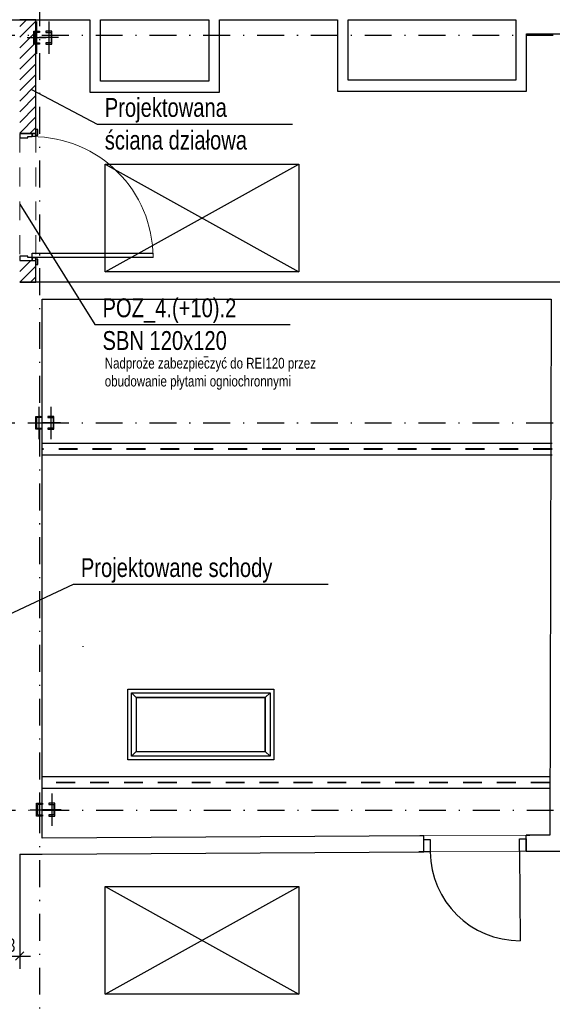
# Model space of a CAD drawing. Header units: millimetres. Extents: x 1769 to 5769, y -264 to 1871.
# Tile 4 of 10: x 2876 to 3371, y 448 to 1363. Entities that reach past the tile are written whole.
import ezdxf

# ---------------------------------------------------------------- set-up
doc = ezdxf.new("R2010")
doc.units = ezdxf.units.MM
doc.header["$LTSCALE"] = 50
for name, pattern in [('DO', [1, 0.5, -0.24, 0.02, -0.24]), ('DP', [0.63, 0.35, -0.28]), ('Przer. długie kreski', [0.0025, 0.0015, -0.001])]:
    doc.linetypes.add(name, pattern=pattern)
for name, color, linetype in [('A_opis', 7, 'Continuous'), ('A_ściany', 7, 'Continuous'), ('A_ściany proj', 7, 'Continuous'), ('BS_odn', 1, 'Continuous'), ('BS_txc', 1, 'Continuous'), ('BS_txs', 2, 'Continuous'), ('BS_wym', 1, 'Continuous'), ('BZ_odn', 1, 'Continuous'), ('BZ_osd', 1, 'DO'), ('BZ_txs', 2, 'Continuous'), ('k3_projektowane sciany', 2, 'Continuous'), ('k3_sciany istn', 1, 'DP')]:
    doc.layers.add(name, color=color, linetype=linetype)
doc.styles.add('BIKTC', font='bikromsw.shx', dxfattribs={"width": 0.8})
doc.styles.add('BIKTS', font='bikromsw.shx', dxfattribs={"width": 0.85})
doc.styles.add('BIKWYM', font='bikromsw.shx', dxfattribs={"width": 0.8})
doc.dimstyles.new('BS_BGR_50', dxfattribs={"dimscale": 0.5, "dimtxt": 25, "dimasz": 1.666667, "dimexe": 0, "dimexo": 0, "dimgap": 0, "dimtad": 0, "dimdec": 1, "dimrnd": 0.5, "dimzin": 9, "dimdsep": 46, "dimtxsty": 'BIKWYM', "dimblk": 'NONE', "dimcen": 0, "dimse1": 1, "dimse2": 1, "dimclrd": 256, "dimclre": 256, "dimclrt": 7, "dimadec": 0, "dimazin": 0, "dimtfac": 0.033333, "dimtdec": 1, "dimtmove": 0, "dimatfit": 3, "dimldrblk": 'NONE', "dimfxl": 1, "dimtvp": 0.8, "dimtolj": 1, "dimarcsym": 0})
doc.dimstyles.new('BS_KP_50', dxfattribs={"dimscale": 0.5, "dimtxt": 25, "dimasz": 16, "dimexe": 24, "dimexo": 0, "dimgap": 0, "dimtad": 0, "dimdec": 1, "dimrnd": 0.5, "dimzin": 9, "dimdsep": 46, "dimtxsty": 'BIKWYM', "dimblk": 'ARCHTICK', "dimblk1": 'ARCHTICK', "dimblk2": 'WYM-KP', "dimcen": 0, "dimdle": 20, "dimclrd": 256, "dimclre": 256, "dimclrt": 7, "dimadec": 0, "dimazin": 0, "dimtfac": 0.033333, "dimtdec": 1, "dimtmove": 0, "dimatfit": 3, "dimfxl": 1, "dimtvp": 0.8, "dimtfillclr": 256, "dimtolj": 1, "dimarcsym": 0})
doc.dimstyles.new('BZ_BGR_50', dxfattribs={"dimscale": 0.5, "dimtxt": 25, "dimasz": 1.666667, "dimexe": 0, "dimexo": 0, "dimgap": 0, "dimtad": 0, "dimdec": 1, "dimrnd": 0.5, "dimzin": 9, "dimdsep": 46, "dimtxsty": 'BIKWYM', "dimblk": 'NONE', "dimcen": 0, "dimse1": 1, "dimse2": 1, "dimclrd": 256, "dimclre": 256, "dimclrt": 7, "dimadec": 0, "dimazin": 0, "dimtfac": 0.033333, "dimtdec": 1, "dimtmove": 0, "dimatfit": 3, "dimldrblk": 'NONE', "dimfxl": 1, "dimtvp": 0.8, "dimtolj": 1, "dimarcsym": 0})
pattern_1 = [(45, (-14198.776, -3462.5934), (-4.9497475, 4.9497475), [])]

# ---------------------------------------------------------------- blocks, each defined once
blk = doc.blocks.new('_ArchTick')
at = {"color": 0, "linetype": 'ByBlock', "const_width": 0.15}
blk.add_lwpolyline([(-0.5, -0.5), (0.5, 0.5)], dxfattribs=at)
blk = doc.blocks.new('*D24')
at = {"layer": 'BS_wym', "lineweight": -2}
for p, q in [((2852.95, 628.3), (2852.95, 480.84)), ((2875.95, 587.36), (2875.95, 480.84)), ((2842.95, 492.84), (2885.95, 492.84))]:
    blk.add_line(p, q, dxfattribs=at)
at = {"layer": 'DEFPOINTS', "color": 0}
for p in [(2852.95, 628.3), (2875.95, 587.36), (2875.95, 492.84)]:
    blk.add_point(p, dxfattribs=at)
at = {"layer": 'BS_wym', "lineweight": -2, "xscale": 8, "yscale": 8, "zscale": 8, "rotation": 180}
blk.add_blockref('_ArchTick', (2852.95, 492.84), dxfattribs=at)
at = {"layer": 'BS_wym', "lineweight": -2, "xscale": 8, "yscale": 8, "zscale": 8}
blk.add_blockref('_ArchTick', (2875.95, 492.84), dxfattribs=at)
at = {"layer": 'BS_wym', "color": 7, "insert": (2864.45, 502.84), "char_height": 12.5, "attachment_point": 5, "style": 'BIKWYM'}
blk.add_mtext('\\A1;23', dxfattribs=at)
blk = doc.blocks.new('WYM-KP')
blk.add_hatch(color=256).paths.add_polyline_path([(-3, 0, 1), (3, 0, 1)])
blk.add_circle((0, 0), 3)
blk = doc.blocks.new('_None')

msp = doc.modelspace()

# ---------------------------------------------------------------- hatches: boundary and pattern name
at = {"layer": 'k3_projektowane sciany'}
h = msp.add_hatch(dxfattribs=at)
h.set_pattern_fill('BLOCZKI_CERAMICZNE_0002', color=256, scale=5000, style=0, pattern_type=2)
h.set_pattern_definition(pattern_1)
h.paths.add_polyline_path([(2890.95, 1362.95), (2875.95, 1362.95), (2875.95, 1257.09), (2887.45, 1257.09), (2890.95, 1257.09)])
h = msp.add_hatch(dxfattribs=at)
h.set_pattern_fill('BLOCZKI_CERAMICZNE_0002', color=256, scale=5000, style=0, pattern_type=2)
h.set_pattern_definition(pattern_1)
h.paths.add_polyline_path([(2875.95, 1119.09), (2890.95, 1119.09), (2890.95, 1139.09), (2887.45, 1139.09), (2875.95, 1139.09)])
at = {"layer": 'k3_sciany istn', "linetype": 'Continuous'}
for points in [[(2894.45, 1352.25), (2888.95, 1352.25), (2888.95, 1340.25), (2894.45, 1340.25), (2894.45, 1341.4), (2889.75, 1341.4), (2889.75, 1351.1), (2894.45, 1351.1)], [(2900.35, 1352.25), (2900.35, 1351.1), (2905.05, 1351.1), (2905.05, 1341.4), (2900.35, 1341.4), (2900.35, 1340.25), (2905.85, 1340.25), (2905.85, 1352.25)], [(2896.34, 994.29), (2890.84, 994.29), (2890.84, 982.29), (2896.34, 982.29), (2896.34, 983.44), (2891.64, 983.44), (2891.64, 993.14), (2896.34, 993.14)], [(2902.24, 994.29), (2902.24, 993.14), (2906.94, 993.14), (2906.94, 983.44), (2902.24, 983.44), (2902.24, 982.29), (2907.74, 982.29), (2907.74, 994.29)], [(2897.14, 634.79), (2891.64, 634.79), (2891.64, 622.79), (2897.14, 622.79), (2897.14, 623.94), (2892.44, 623.94), (2892.44, 633.64), (2897.14, 633.64)], [(2903.04, 634.79), (2903.04, 633.64), (2907.74, 633.64), (2907.74, 623.94), (2903.04, 623.94), (2903.04, 622.79), (2908.54, 622.79), (2908.54, 634.79)]]:
    msp.add_hatch(color=256, dxfattribs=at).paths.add_polyline_path(points)

# ---------------------------------------------------------------- linework, layer by layer
at = {"layer": 'A_opis', "color": 59, "linetype": 'Continuous', "lineweight": 15, "ltscale": 2000}
for p, q in [((3047.17, 1049.56), (3051.11, 1049.56)), ((2934.4, 780.47), (2935.22, 780.47))]:
    msp.add_line(p, q, dxfattribs=at)
at = {"layer": 'A_ściany', "color": 250, "linetype": 'Przer. długie kreski', "lineweight": 13, "ltscale": 2000}
for p, q in [((3251.42, 604.59), (3346.42, 605.15)), ((3251.51, 589.59), (3346.51, 590.15))]:
    msp.add_line(p, q, dxfattribs=at)
at = {"layer": 'A_ściany proj', "color": 252, "linetype": 'Continuous', "lineweight": 13, "ltscale": 2000}
msp.add_line((2999.85, 1145.89), (2999.85, 1141.89), dxfattribs=at)
at = {"layer": 'A_ściany proj', "linetype": 'Continuous', "ltscale": 2000, "flags": 128}
msp.add_lwpolyline([(2890.95, 1362.95), (2875.95, 1362.95)], dxfattribs=at)
at = {"layer": 'A_ściany proj', "color": 252, "linetype": 'Continuous', "lineweight": 13, "ltscale": 2000}
msp.add_arc((2887.45, 1141.89), 112.4, 0, 90, dxfattribs=at)
at = {"layer": 'BZ_osd'}
for p, q in [((2894.2, 1531.95), (2894.2, 215.85)), ((4971.57, 1348.15), (2048.64, 1348.15)), ((4971.57, 988.15), (2048.64, 988.15)), ((4972.03, 628.15), (2048.64, 628.15))]:
    msp.add_line(p, q, dxfattribs=at)
at = {"layer": 'k3_projektowane sciany', "color": 252, "linetype": 'Continuous'}
for p, q in [((2875.95, 1257.09), (2887.45, 1257.09)), ((2887.45, 1257.09), (2875.95, 1257.09)), ((2875.95, 1257.09), (2875.95, 1253.09)), ((2875.95, 1257.09), (2887.45, 1257.09)), ((2883.45, 1253.09), (2883.45, 1254.29)), ((2883.45, 1254.29), (2887.45, 1254.29)), ((2887.45, 1257.09), (2890.95, 1257.09)), ((2890.95, 1257.09), (2887.45, 1257.09)), ((2887.45, 1257.09), (2887.45, 1254.59)), ((2887.45, 1254.29), (2887.45, 1257.09)), ((2887.45, 1257.09), (2890.95, 1257.09)), ((2887.45, 1254.59), (2890.95, 1254.59)), ((2890.95, 1257.09), (2890.95, 1260.79)), ((2892.85, 1260.79), (2890.95, 1260.79)), ((2890.95, 1260.79), (2890.95, 1255.79)), ((2890.95, 1257.09), (2890.95, 1260.79)), ((2890.95, 1254.59), (2890.95, 1257.09)), ((2890.95, 1255.79), (2892.85, 1255.79)), ((2892.85, 1255.79), (2892.85, 1260.79)), ((2875.95, 1253.09), (2883.45, 1253.09)), ((2887.45, 1141.89), (2887.45, 1145.89)), ((2887.45, 1145.89), (2999.85, 1145.89)), ((2883.45, 1143.09), (2875.95, 1143.09)), ((2875.95, 1143.09), (2875.95, 1139.09)), ((2875.95, 1139.09), (2887.45, 1139.09)), ((2875.95, 1139.09), (2887.45, 1139.09)), ((2875.95, 1139.09), (2887.45, 1139.09)), ((2883.45, 1141.89), (2883.45, 1143.09)), ((2887.45, 1141.89), (2883.45, 1141.89)), ((2887.45, 1139.09), (2887.45, 1141.89)), ((2999.85, 1141.89), (2887.45, 1141.89)), ((2890.95, 1141.59), (2887.45, 1141.59)), ((2887.45, 1141.59), (2887.45, 1139.09)), ((2887.45, 1139.09), (2890.95, 1139.09)), ((2887.45, 1139.09), (2890.95, 1139.09)), ((2887.45, 1139.09), (2890.95, 1139.09)), ((2890.95, 1139.09), (2890.95, 1141.59)), ((2890.95, 1140.39), (2890.95, 1135.39)), ((2892.85, 1140.39), (2890.95, 1140.39)), ((2890.95, 1139.09), (2890.95, 1135.39)), ((2890.95, 1139.09), (2890.95, 1135.39)), ((2890.95, 1135.39), (2892.85, 1135.39)), ((2892.85, 1135.39), (2892.85, 1140.39))]:
    msp.add_line(p, q, dxfattribs=at)
at = {"layer": 'k3_projektowane sciany', "linetype": 'DP', "lineweight": 5}
for p, q in [((2875.95, 1257.09), (2875.95, 1139.09)), ((2890.95, 1257.09), (2890.95, 1139.09))]:
    msp.add_line(p, q, dxfattribs=at)
at = {"layer": 'k3_projektowane sciany', "flags": 128}
for points in [[(2890.95, 1257.09), (2890.95, 1362.95)], [(2890.95, 1119.09), (2890.95, 1139.09)], [(2875.95, 1119.09), (2890.95, 1119.09)]]:
    msp.add_lwpolyline(points, dxfattribs=at)
at = {"layer": 'k3_sciany istn', "linetype": 'Continuous'}
for p, q in [((2891.7, 1361.25), (2891.7, 1331.25)), ((2903.1, 1361.25), (2903.1, 1331.25)), ((2882.95, 1346.25), (2900.45, 1346.25)), ((2888.95, 1340.25), (2888.95, 1352.25)), ((2888.95, 1352.25), (2894.45, 1352.25)), ((2894.45, 1351.1), (2889.75, 1351.1)), ((2889.75, 1351.1), (2889.75, 1341.4)), ((2911.85, 1346.25), (2894.35, 1346.25)), ((2894.45, 1352.25), (2894.45, 1351.1)), ((2900.35, 1352.25), (2900.35, 1351.1)), ((2905.85, 1352.25), (2900.35, 1352.25)), ((2900.35, 1351.1), (2905.05, 1351.1)), ((2905.05, 1351.1), (2905.05, 1341.4)), ((2905.85, 1340.25), (2905.85, 1352.25)), ((2894.45, 1340.25), (2888.95, 1340.25)), ((2889.75, 1341.4), (2894.45, 1341.4)), ((2894.45, 1341.4), (2894.45, 1340.25)), ((2905.05, 1341.4), (2900.35, 1341.4)), ((2900.35, 1341.4), (2900.35, 1340.25)), ((2900.35, 1340.25), (2905.85, 1340.25)), ((2955.27, 1128.61), (3135.27, 1228.61)), ((2955.27, 1228.61), (3135.27, 1128.61)), ((2893.59, 1003.29), (2893.59, 973.29)), ((2904.99, 1003.29), (2904.99, 973.29)), ((2884.84, 988.29), (2902.34, 988.29)), ((2890.84, 982.29), (2890.84, 994.29)), ((2890.84, 994.29), (2896.34, 994.29)), ((2896.34, 993.14), (2891.64, 993.14)), ((2891.64, 993.14), (2891.64, 983.44)), ((2913.74, 988.29), (2896.24, 988.29)), ((2896.34, 994.29), (2896.34, 993.14)), ((2902.24, 994.29), (2902.24, 993.14)), ((2907.74, 994.29), (2902.24, 994.29)), ((2902.24, 993.14), (2906.94, 993.14)), ((2906.94, 993.14), (2906.94, 983.44)), ((2907.74, 982.29), (2907.74, 994.29)), ((2896.34, 982.29), (2890.84, 982.29)), ((2891.64, 983.44), (2896.34, 983.44)), ((2896.34, 983.44), (2896.34, 982.29)), ((2906.94, 983.44), (2902.24, 983.44)), ((2902.24, 983.44), (2902.24, 982.29)), ((2902.24, 982.29), (2907.74, 982.29)), ((3370.74, 969.23), (2897.04, 969.23)), ((3370.66, 958.23), (2897.04, 958.23)), ((2979.69, 737.54), (2979.69, 737.54)), ((2979.69, 737.54), (2979.69, 737.54)), ((2979.69, 737.54), (3108.69, 737.54)), ((2979.69, 678.54), (2979.69, 737.54)), ((2979.69, 737.54), (2984.19, 733.04)), ((2979.69, 737.54), (2979.69, 737.54)), ((2979.69, 737.54), (2979.69, 737.54)), ((2979.69, 678.54), (2979.69, 737.54)), ((3104.19, 733.04), (2984.19, 733.04)), ((2984.19, 733.04), (2984.19, 683.04)), ((2984.19, 733.04), (3104.19, 733.04)), ((2984.19, 733.04), (3104.19, 733.04)), ((3104.19, 733.04), (2984.19, 733.04)), ((2984.19, 733.04), (3104.19, 733.04)), ((2984.19, 733.04), (3104.19, 733.04)), ((3108.69, 737.54), (3104.19, 733.04)), ((3104.19, 683.04), (3104.19, 733.04)), ((3104.19, 733.04), (3104.19, 683.04)), ((3104.19, 733.04), (3104.19, 683.04)), ((3104.19, 683.04), (3104.19, 733.04)), ((3104.19, 733.04), (3104.19, 683.04)), ((3104.19, 733.04), (3104.19, 683.04)), ((3108.69, 737.54), (3108.69, 678.54)), ((2979.69, 678.54), (2984.19, 683.04)), ((2979.69, 678.54), (2979.69, 678.54)), ((2979.69, 678.54), (2979.69, 678.54)), ((3108.69, 678.54), (2979.69, 678.54)), ((3108.69, 678.54), (2979.69, 678.54)), ((2984.19, 683.04), (3104.19, 683.04)), ((3104.19, 683.04), (3108.69, 678.54)), ((3368.43, 659.44), (2897.04, 659.44)), ((2894.39, 643.79), (2894.39, 613.79)), ((3368.35, 648.44), (2897.04, 648.44)), ((2905.79, 643.79), (2905.79, 613.79)), ((2891.64, 622.79), (2891.64, 634.79)), ((2891.64, 634.79), (2897.14, 634.79)), ((2897.14, 633.64), (2892.44, 633.64)), ((2892.44, 633.64), (2892.44, 623.94)), ((2897.14, 634.79), (2897.14, 633.64)), ((2903.04, 634.79), (2903.04, 633.64)), ((2908.54, 634.79), (2903.04, 634.79)), ((2903.04, 633.64), (2907.74, 633.64)), ((2907.74, 633.64), (2907.74, 623.94)), ((2908.54, 622.79), (2908.54, 634.79)), ((2885.64, 628.79), (2903.14, 628.79)), ((2897.14, 622.79), (2891.64, 622.79)), ((2892.44, 623.94), (2897.14, 623.94)), ((2914.54, 628.79), (2897.04, 628.79)), ((2897.14, 623.94), (2897.14, 622.79)), ((2907.74, 623.94), (2903.04, 623.94)), ((2903.04, 623.94), (2903.04, 622.79)), ((2903.04, 622.79), (2908.54, 622.79)), ((3251.42, 604.59), (3247.72, 604.56)), ((3251.42, 604.59), (3247.72, 604.56)), ((3251.44, 601.09), (3251.42, 604.59)), ((3251.44, 601.09), (3251.42, 604.59)), ((3346.42, 605.15), (3350.12, 605.17)), ((3346.42, 605.15), (3350.12, 605.17)), ((3346.44, 601.65), (3346.42, 605.15)), ((3346.44, 601.65), (3346.42, 605.15)), ((3251.44, 601.09), (3257.44, 601.12)), ((3251.51, 589.59), (3251.44, 601.09)), ((3251.51, 589.59), (3251.44, 601.09)), ((3251.51, 589.59), (3251.44, 601.09)), ((3257.44, 601.12), (3257.51, 589.62)), ((3340.44, 601.61), (3346.44, 601.65)), ((3340.51, 590.11), (3340.44, 601.61)), ((3346.51, 590.15), (3346.44, 601.65)), ((3346.44, 601.65), (3346.51, 590.15)), ((3346.51, 590.15), (3346.44, 601.65)), ((3251.51, 589.59), (3246.81, 589.56)), ((3251.51, 589.59), (3246.81, 589.56)), ((3257.51, 589.62), (3251.51, 589.59)), ((3346.51, 590.15), (3340.51, 590.11)), ((3340.51, 590.11), (3341, 507.11)), ((3346.51, 590.15), (3351.21, 590.18)), ((3346.51, 590.15), (3351.21, 590.18)), ((2955.27, 457.35), (3135.27, 557.35)), ((2955.27, 557.35), (3135.27, 457.35))]:
    msp.add_line(p, q, dxfattribs=at)
at = {"layer": 'k3_sciany istn', "linetype": 'DP'}
for p, q in [((3370.71, 964.02), (2897.04, 964.02)), ((3370.7, 963.43), (2897.04, 963.43)), ((3368.39, 654.23), (2897.04, 654.23)), ((3368.39, 653.64), (2897.04, 653.64))]:
    msp.add_line(p, q, dxfattribs=at)
at = {"layer": 'k3_sciany istn', "linetype": 'Continuous', "flags": 128}
for points in [[(2862.7, 1362.95), (2941.15, 1362.95)], [(2941.15, 1362.95), (2941.15, 1295.75)], [(2951.15, 1305.75), (2951.15, 1362.95)], [(2951.15, 1362.95), (3051.65, 1362.95)], [(3051.65, 1362.95), (3051.65, 1305.75)], [(3061.65, 1295.75), (3061.65, 1362.95)], [(3061.65, 1362.95), (3171.15, 1362.95)], [(3171.15, 1362.95), (3171.15, 1296.65)], [(3181.15, 1306.65), (3181.15, 1362.95)], [(3181.15, 1362.95), (3336.95, 1362.95)], [(3336.95, 1362.95), (3336.95, 1306.65)], [(3346.95, 1296.65), (3346.95, 1349.95)], [(3346.95, 1349.95), (3565.63, 1349.95)], [(3051.65, 1305.75), (2951.15, 1305.75)], [(3336.95, 1306.65), (3181.15, 1306.65)], [(2941.15, 1295.75), (3061.65, 1295.75)], [(3171.15, 1296.65), (3346.95, 1296.65)], [(3534.2, 1119.09), (2875.95, 1119.09)], [(2896.95, 602.48), (2896.95, 1103.09)], [(2896.95, 1103.09), (3369.85, 1103.09)], [(3369.85, 1103.09), (3368.47, 605.28)], [(3251.42, 604.59), (2896.95, 602.48)], [(3368.47, 605.28), (3346.42, 605.15)], [(2875.95, 587.36), (2896.95, 587.36)], [(2896.95, 587.48), (3251.51, 589.59)], [(3346.51, 590.15), (3380.92, 590.35)]]:
    msp.add_lwpolyline(points, dxfattribs=at)
for points in [[(2955.27, 1128.61), (2955.27, 1228.61), (3135.27, 1228.61), (3135.27, 1128.61)], [(3111.94, 740.79), (3111.94, 675.29), (2976.44, 675.29), (2976.44, 740.79)], [(2976.44, 740.79), (3111.94, 740.79), (3111.94, 675.29), (2976.44, 675.29), (2976.44, 740.79)], [(2955.27, 457.35), (2955.27, 557.35), (3135.27, 557.35), (3135.27, 457.35)]]:
    msp.add_lwpolyline(points, close=True, dxfattribs=at)
at = {"layer": 'k3_sciany istn', "linetype": 'Continuous'}
msp.add_arc((3340.51, 590.11), 83, 180.33973, 270.33973, dxfattribs=at)

# ---------------------------------------------------------------- texts
at = {"layer": 'BS_txc', "insert": (2955, 1048.76), "char_height": 10, "width": 246.0505, "attachment_point": 1, "style": 'BIKTC'}
msp.add_mtext('Nadproże zabezpieczyć do REI120 przez obudowanie płytami ogniochronnymi', dxfattribs=at)
at = {"layer": 'BS_txs', "style": 'BIKTS', "width": 0.8}
msp.add_text('Projektowane schody', height=17.5, dxfattribs=at).set_placement((2932.79, 845.06))
at = {"layer": 'BZ_txs', "style": 'BIKTS', "width": 0.8}
for s, p in [('Projektowana', (2955.02, 1272.65)), ('ściana działowa', (2955.02, 1242.29)), ('POZ_4.(+10).2', (2952.91, 1086.44)), ('SBN 120x120', (2952.91, 1056.08))]:
    msp.add_text(s, height=17.5, dxfattribs=at).set_placement(p)

# ---------------------------------------------------------------- dimensions: what is measured, and where the dimension line sits
at = {"layer": 'BS_wym'}
dim = msp.add_linear_dim(base=(2875.95, 492.84), p1=(2852.95, 628.3), p2=(2875.95, 587.36), dimstyle='BS_KP_50', override={"dimdec": 0, "dimrnd": 1, "dimatfit": 1}, dxfattribs=at)
dim.commit()
dim.dimension.update_dxf_attribs({"geometry": '*D24', "text_midpoint": (2864.45, 502.84)})

# ---------------------------------------------------------------- leaders
at = {"layer": 'BS_odn'}
msp.add_leader([(2818.72, 788.35), (2925.79, 838.33), (3162.46, 838.33)], dimstyle='BS_BGR_50', dxfattribs=at)
at = {"layer": 'BZ_odn'}
for points in [[(2886.94, 1298.08), (2948.02, 1265.92), (3129.35, 1265.92)], [(2875.95, 1191.56), (2945.91, 1079.71), (3127.24, 1079.71)]]:
    msp.add_leader(points, dimstyle='BZ_BGR_50', dxfattribs=at)

doc.saveas('drawing.dxf')
